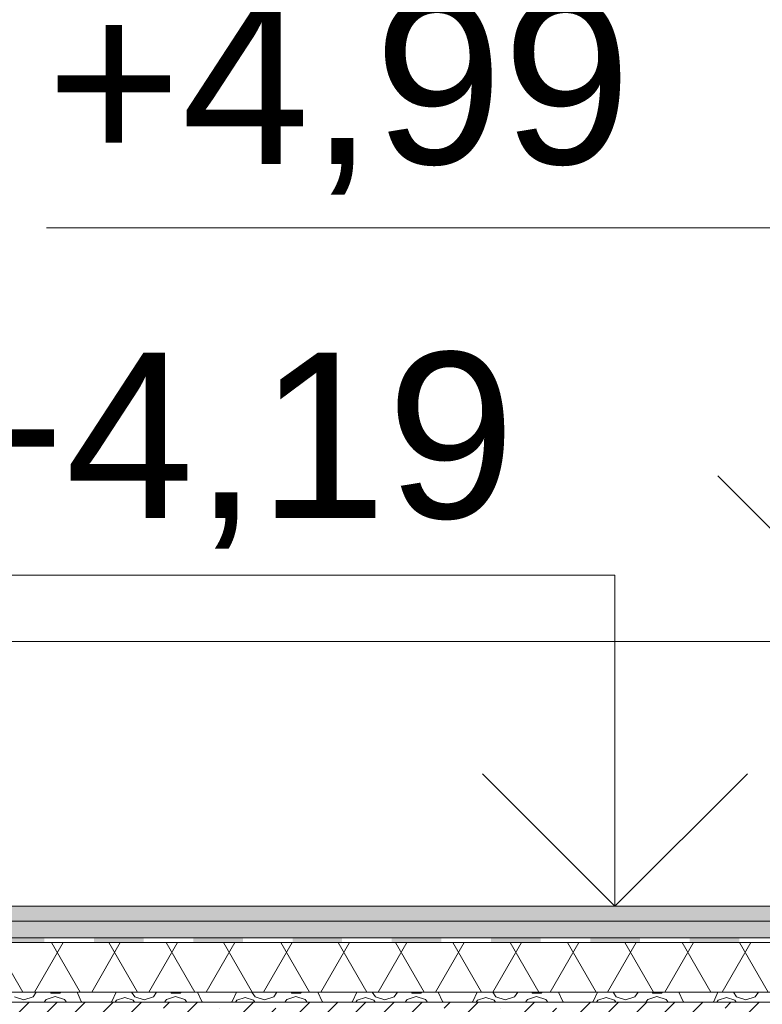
# Model space of a CAD drawing. Header units: millimetres. Extents: x -467606 to 1964440, y -17510 to 201584.
# Tile 18 of 43: x -453824 to -451580, y 3894 to 6868. Entities that reach past the tile are written whole.
import ezdxf

# ---------------------------------------------------------------- set-up
doc = ezdxf.new("R2010")
doc.units = ezdxf.units.MM
doc.header["$MEASUREMENT"] = 0
doc.set_wipeout_variables(frame=1)
doc.linetypes.add('Wipeout_Contour', pattern=[1000, 0, -1000])
for name, color, linetype, lineweight in [('0_Ном._пера__1', 7, 'Continuous', 0), ('АР-Стены_внутренние_пилоны.АР_Ном._пера__1', 7, 'Continuous', 0), ('АР-Чертеж-Размеры.АР_Ном._пера__1', 7, 'Continuous', 0), ('Разрез_Заливки_Ном._пера__1', 7, 'Continuous', 0)]:
    doc.layers.add(name, color=color, linetype=linetype, lineweight=lineweight)
doc.layers.add('АР-Чертеж-Размеры.АР', color=7, linetype='Continuous')
doc.layers.add('Разрез_Заливки', color=7, linetype='Continuous')
doc.styles.add('РЎР“Р•РќР•Р\xa0Р\x98Р\xa0_РЎРўР\x98Р›Р¬_1', font='arial.ttf')
doc.styles.add('РЎР“Р•РќР•Р\xa0Р\x98Р\xa0_РЎРўР\x98Р›Р¬_2', font='arial.ttf')
doc.dimstyles.new('СГЕНЕРИР_СТИЛЬ__7', dxfattribs={"dimtxt": 400, "dimasz": 237.5, "dimexe": 0.18, "dimexo": 2000, "dimgap": 0, "dimtad": 1, "dimlfac": 0.001, "dimzin": 0, "dimdsep": 46, "dimtxsty": 'РЎР“Р•РќР•Р\xa0Р\x98Р\xa0_РЎРўР\x98Р›Р¬_2', "dimblk": 'ARROWHEAD_6', "dimblk1": 'ARROWHEAD_6', "dimblk2": 'ARROWHEAD_6', "dimcen": 0.09, "dimclrd": 7, "dimclre": 7, "dimclrt": 7, "dimadec": 0, "dimazin": 0, "dimtfac": 1, "dimtdec": 4, "dimtmove": 0, "dimatfit": 3, "dimfxl": 1, "dimtolj": 1, "dimtzin": 0, "dimarcsym": 0})
pattern_1 = [(0, (0, 0), (0, 259.80762), [16.25, -133.75]), (0, (75, 129.9), (0, 259.80762), [16.25, -133.75]), (60, (0, 0), (-225, 129.90381), [16.25, -133.75]), (60, (150, 0), (-225, 129.90381), [16.25, -133.75]), (120, (16.25, 0), (225, 129.90381), [16.25, -133.75]), (120, (166.25, 0), (225, 129.90381), [16.25, -133.75]), (0, (0, 25), (0, 50), [0, -50, 0, -75]), (45, (25, 25), (-35.355339, 35.355339), [0, -37.5, 0, -62.5])]

# ---------------------------------------------------------------- blocks, each defined once
blk = doc.blocks.new('*X11')
at = {"layer": 'Разрез_Заливки_Ном._пера__1', "color": 7, "linetype": 'Continuous', "lineweight": 0}
for p, q in [((-453783.9, 3916.6), (-453774.1, 3930)), ((-453731.4, 3930), (-453729, 3927.9)), ((-453729, 3927.9), (-453702.7, 3927.9)), ((-453702.7, 3927.9), (-453700.3, 3930)), ((-453650.5, 3930), (-453638, 3902.6)), ((-453545.5, 3902.6), (-453533, 3930)), ((-453486, 3930), (-453476.2, 3916.6)), ((-453420.1, 3916.6), (-453410.4, 3930)), ((-453367.7, 3930), (-453365.3, 3927.9)), ((-453365.3, 3927.9), (-453339, 3927.9)), ((-453339, 3927.9), (-453336.6, 3930)), ((-453286.8, 3930), (-453274.3, 3902.6)), ((-453181.8, 3902.6), (-453169.3, 3930)), ((-453122.3, 3930), (-453112.5, 3916.6)), ((-453056.4, 3916.6), (-453046.7, 3930)), ((-453004, 3930), (-453001.6, 3927.9)), ((-453001.6, 3927.9), (-452975.3, 3927.9)), ((-452975.3, 3927.9), (-452972.9, 3930)), ((-452923.1, 3930), (-452910.6, 3902.6)), ((-452818.1, 3902.6), (-452805.6, 3930)), ((-452758.6, 3930), (-452748.8, 3916.6)), ((-452692.7, 3916.6), (-452683, 3930)), ((-452640.3, 3930), (-452637.9, 3927.9)), ((-452637.9, 3927.9), (-452611.6, 3927.9)), ((-452611.6, 3927.9), (-452609.2, 3930)), ((-452559.4, 3930), (-452546.9, 3902.6)), ((-452454.4, 3902.6), (-452441.9, 3930)), ((-452394.9, 3930), (-452385.1, 3916.6)), ((-452329, 3916.6), (-452319.3, 3930)), ((-452276.6, 3930), (-452274.1, 3927.9)), ((-452274.1, 3927.9), (-452247.9, 3927.9)), ((-452247.9, 3927.9), (-452245.5, 3930)), ((-452195.7, 3930), (-452183.2, 3902.6)), ((-452090.7, 3902.6), (-452078.2, 3930)), ((-452031.2, 3930), (-452021.4, 3916.6)), ((-451965.3, 3916.6), (-451955.6, 3930)), ((-451912.9, 3930), (-451910.4, 3927.9)), ((-451910.4, 3927.9), (-451884.2, 3927.9)), ((-451884.2, 3927.9), (-451881.7, 3930)), ((-451832, 3930), (-451819.5, 3902.6)), ((-451727, 3902.6), (-451714.4, 3930)), ((-451667.4, 3930), (-451657.7, 3916.6)), ((-451601.6, 3916.6), (-451591.8, 3930)), ((-453839.9, 3916.6), (-453811.9, 3907.5)), ((-453811.9, 3907.5), (-453783.9, 3916.6)), ((-453744.7, 3907.9), (-453750.4, 3900)), ((-453716.9, 3916.9), (-453744.7, 3907.9)), ((-453689.1, 3907.9), (-453716.9, 3916.9)), ((-453683.3, 3900), (-453689.1, 3907.9)), ((-453638, 3902.6), (-453633.9, 3900)), ((-453549.6, 3900), (-453545.5, 3902.6)), ((-453531.7, 3906.2), (-453536.2, 3900)), ((-453506.6, 3914.3), (-453531.7, 3906.2)), ((-453481.6, 3906.2), (-453506.6, 3914.3)), ((-453477.1, 3900), (-453481.6, 3906.2)), ((-453476.2, 3916.6), (-453448.2, 3907.5)), ((-453448.2, 3907.5), (-453420.1, 3916.6)), ((-453381, 3907.9), (-453386.7, 3900)), ((-453353.2, 3916.9), (-453381, 3907.9)), ((-453325.4, 3907.9), (-453353.2, 3916.9)), ((-453319.6, 3900), (-453325.4, 3907.9)), ((-453274.3, 3902.6), (-453270.2, 3900)), ((-453185.9, 3900), (-453181.8, 3902.6)), ((-453168, 3906.2), (-453172.5, 3900)), ((-453142.9, 3914.3), (-453168, 3906.2)), ((-453117.9, 3906.2), (-453142.9, 3914.3)), ((-453113.4, 3900), (-453117.9, 3906.2)), ((-453112.5, 3916.6), (-453084.5, 3907.5)), ((-453084.5, 3907.5), (-453056.4, 3916.6)), ((-453017.3, 3907.9), (-453023, 3900)), ((-452989.5, 3916.9), (-453017.3, 3907.9)), ((-452961.7, 3907.9), (-452989.5, 3916.9)), ((-452955.9, 3900), (-452961.7, 3907.9)), ((-452910.6, 3902.6), (-452906.5, 3900)), ((-452822.1, 3900), (-452818.1, 3902.6)), ((-452804.2, 3906.2), (-452808.8, 3900)), ((-452779.2, 3914.3), (-452804.2, 3906.2)), ((-452754.2, 3906.2), (-452779.2, 3914.3)), ((-452749.7, 3900), (-452754.2, 3906.2)), ((-452748.8, 3916.6), (-452720.8, 3907.5)), ((-452720.8, 3907.5), (-452692.7, 3916.6)), ((-452653.6, 3907.9), (-452659.3, 3900)), ((-452625.8, 3916.9), (-452653.6, 3907.9)), ((-452597.9, 3907.9), (-452625.8, 3916.9)), ((-452592.2, 3900), (-452597.9, 3907.9)), ((-452546.9, 3902.6), (-452542.8, 3900)), ((-452458.4, 3900), (-452454.4, 3902.6)), ((-452440.5, 3906.2), (-452445, 3900)), ((-452415.5, 3914.3), (-452440.5, 3906.2)), ((-452390.5, 3906.2), (-452415.5, 3914.3)), ((-452386, 3900), (-452390.5, 3906.2)), ((-452385.1, 3916.6), (-452357.1, 3907.5)), ((-452357.1, 3907.5), (-452329, 3916.6)), ((-452289.9, 3907.9), (-452295.6, 3900)), ((-452262, 3916.9), (-452289.9, 3907.9)), ((-452234.2, 3907.9), (-452262, 3916.9)), ((-452228.5, 3900), (-452234.2, 3907.9)), ((-452183.2, 3902.6), (-452179.1, 3900)), ((-452094.7, 3900), (-452090.7, 3902.6)), ((-452076.8, 3906.2), (-452081.3, 3900)), ((-452051.8, 3914.3), (-452076.8, 3906.2)), ((-452026.8, 3906.2), (-452051.8, 3914.3)), ((-452022.3, 3900), (-452026.8, 3906.2)), ((-452021.4, 3916.6), (-451993.4, 3907.5)), ((-451993.4, 3907.5), (-451965.3, 3916.6)), ((-451926.1, 3907.9), (-451931.9, 3900)), ((-451898.3, 3916.9), (-451926.1, 3907.9)), ((-451870.5, 3907.9), (-451898.3, 3916.9)), ((-451864.8, 3900), (-451870.5, 3907.9)), ((-451819.5, 3902.6), (-451815.4, 3900)), ((-451731, 3900), (-451727, 3902.6)), ((-451713.1, 3906.2), (-451717.6, 3900)), ((-451688.1, 3914.3), (-451713.1, 3906.2)), ((-451663.1, 3906.2), (-451688.1, 3914.3)), ((-451658.6, 3900), (-451663.1, 3906.2)), ((-451657.7, 3916.6), (-451629.6, 3907.5)), ((-451629.6, 3907.5), (-451601.6, 3916.6))]:
    blk.add_line(p, q, dxfattribs=at)
blk = doc.blocks.new('Штриховка_5_3', base_point=(0, 0))
at = {"color": 254, "linetype": 'Wipeout_Contour', "lineweight": 0, "ltscale": 1815908.31883856}
blk.add_wipeout([(-457815.1, 3900), (-450105.3, 3900), (-450105.3, 3930), (-457815.1, 3930)], dxfattribs=at).dxf.layer = 'Разрез_Заливки'
at = {"layer": 'Разрез_Заливки_Ном._пера__1', "color": 7, "linetype": 'Continuous', "lineweight": 0, "flags": 128}
blk.add_lwpolyline([(-457815.1, 3900), (-450105.3, 3900), (-450105.3, 3930), (-457815.1, 3930)], close=True, dxfattribs=at)
at = {"layer": 'Разрез_Заливки_Ном._пера__1', "color": 7, "linetype": 'Continuous', "lineweight": 0}
blk.add_blockref('*X11', (0, 0), dxfattribs=at)
blk = doc.blocks.new('*X23')
at = {"layer": 'Разрез_Заливки', "linetype": 'Continuous', "lineweight": 0, "true_color": 0x000000}
for points in [[(-453749.8, 4095), (-453899.8, 4095), (-453899.8, 4080), (-453749.8, 4080)], [(-453449.8, 4095), (-453599.8, 4095), (-453599.8, 4080), (-453449.8, 4080)], [(-453149.8, 4095), (-453299.8, 4095), (-453299.8, 4080), (-453149.8, 4080)], [(-452849.8, 4095), (-452999.8, 4095), (-452999.8, 4080), (-452849.8, 4080)], [(-452549.8, 4095), (-452699.8, 4095), (-452699.8, 4080), (-452549.8, 4080)], [(-452249.8, 4095), (-452399.8, 4095), (-452399.8, 4080), (-452249.8, 4080)], [(-451949.8, 4095), (-452099.8, 4095), (-452099.8, 4080), (-451949.8, 4080)], [(-451649.8, 4095), (-451799.8, 4095), (-451799.8, 4080), (-451649.8, 4080)]]:
    blk.add_hatch(color=18, dxfattribs=at).paths.add_polyline_path(points)
blk = doc.blocks.new('Штриховка_11_3', base_point=(0, 0))
at = {"color": 254, "linetype": 'Wipeout_Contour', "lineweight": 0, "ltscale": 1815614.411783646}
blk.add_wipeout([(-457665.1, 4080), (-450105.3, 4080), (-450105.3, 4095), (-457665.1, 4095)], dxfattribs=at).dxf.layer = 'Разрез_Заливки'
at = {"layer": 'Разрез_Заливки_Ном._пера__1', "color": 7, "linetype": 'Continuous', "lineweight": 0, "flags": 128}
blk.add_lwpolyline([(-457665.1, 4080), (-450105.3, 4080), (-450105.3, 4095), (-457665.1, 4095)], close=True, dxfattribs=at)
at = {"layer": 'Разрез_Заливки_Ном._пера__1', "color": 7, "linetype": 'Continuous', "lineweight": 0}
blk.add_blockref('*X23', (0, 0), dxfattribs=at)
blk = doc.blocks.new('*D301')
at = {"layer": 'АР-Чертеж-Размеры.АР_Ном._пера__1', "color": 7, "linetype": 'Continuous', "lineweight": 0, "transparency": 16777216}
for p, q in [((-465214, 60060), (-465214, 60247.5)), ((-465089, 59935), (-465339, 60185)), ((-449955.3, 60060), (-465448.4, 60060)), ((-465214, 349.8), (-465214, 60060)), ((-465339, 474.8), (-465089, 224.8)), ((-464979.6, 349.8), (-465448.4, 349.8)), ((-465214, 162.3), (-465214, 349.8))]:
    blk.add_line(p, q, dxfattribs=at)
at = {"layer": 'АР-Чертеж-Размеры.АР_Ном._пера__1', "color": 7, "lineweight": 0, "transparency": 16777216, "insert": (-465294, 29518.5), "char_height": 400, "attachment_point": 7, "rotation": 90, "style": 'РЎР“Р•РќР•Р\xa0Р\x98Р\xa0_РЎРўР\x98Р›Р¬_2'}
blk.add_mtext('\\A1;{\\pql;\\fArial|b0|i0|c204|p0;\\W1.000000;59,71}', dxfattribs=at)
blk = doc.blocks.new('ARROWHEAD_6')
at = {"color": 0, "linetype": 'Continuous', "lineweight": 0}
for p, q in [((-0.5, -0.5), (0.5, 0.5)), ((0, 0), (-1, 0))]:
    blk.add_line(p, q, dxfattribs=at)
blk = doc.blocks.new('Линейный Размер_28_3', base_point=(-451214.6, 4990))
at = {"layer": 'АР-Чертеж-Размеры.АР_Ном._пера__1', "color": 7, "linetype": 'Continuous', "lineweight": 0}
for p, q in [((-451214.6, 6240), (-453743.4, 6240)), ((-451214.6, 4990), (-451214.6, 6240)), ((-451214.6, 4990), (-451714.6, 5490)), ((-450714.6, 5490), (-451214.6, 4990)), ((-451214.6, 4990), (-451589.6, 4990)), ((-451214.6, 4990), (-450839.6, 4990))]:
    blk.add_line(p, q, dxfattribs=at)
at = {"layer": 'АР-Чертеж-Размеры.АР_Ном._пера__1', "color": 7, "lineweight": 0, "insert": (-453743.4, 6340), "char_height": 500, "attachment_point": 7, "style": 'РЎР“Р•РќР•Р\xa0Р\x98Р\xa0_РЎРўР\x98Р›Р¬_1'}
blk.add_mtext('\\A1;{\\pql;\\fArial|b0|i0|c204|p0;\\W1.000000;+4,99}', dxfattribs=at)
blk = doc.blocks.new('Линейный Размер_45_3', base_point=(-452025.2, 4190))
at = {"layer": 'АР-Чертеж-Размеры.АР_Ном._пера__1', "color": 7, "linetype": 'Continuous', "lineweight": 0}
for p, q in [((-452025.2, 5190), (-454093.9, 5190)), ((-452025.2, 4190), (-452025.2, 5190)), ((-452025.2, 4190), (-452425.2, 4590)), ((-451625.2, 4590), (-452025.2, 4190)), ((-452025.2, 4190), (-452325.2, 4190)), ((-452025.2, 4190), (-451725.2, 4190))]:
    blk.add_line(p, q, dxfattribs=at)
at = {"layer": 'АР-Чертеж-Размеры.АР_Ном._пера__1', "color": 7, "lineweight": 0, "insert": (-454093.9, 5270), "char_height": 500, "attachment_point": 7, "style": 'РЎР“Р•РќР•Р\xa0Р\x98Р\xa0_РЎРўР\x98Р›Р¬_1'}
blk.add_mtext('\\A1;{\\pql;\\fArial|b0|i0|c204|p0;\\W1.000000;+4,19}', dxfattribs=at)

msp = doc.modelspace()

# ---------------------------------------------------------------- linework, layer by layer
at = {"layer": '0_Ном._пера__1', "color": 7, "linetype": 'Continuous', "lineweight": 0, "flags": 128}
msp.add_lwpolyline([(-457665.093, 4190), (-450206.301, 4190), (-450206.301, 4990), (-457665.093, 4990)], close=True, dxfattribs=at)

# ---------------------------------------------------------------- block references
at = {"layer": 'АР-Чертеж-Размеры.АР', "color": 7, "linetype": 'Continuous', "lineweight": 0}
msp.add_blockref('Линейный Размер_28_3', (-451214.649, 4990), dxfattribs=at)

# ---------------------------------------------------------------- wipeouts: each hides what was drawn before it
at = {"color": 254, "linetype": 'Wipeout_Contour', "lineweight": 0, "ltscale": 1815615.589996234}
msp.add_wipeout([(-457665.093, 4095), (-450105.3, 4095), (-450105.301, 4145), (-457665.093, 4145)], dxfattribs=at).dxf.layer = 'Разрез_Заливки'
at = {"color": 254, "linetype": 'Wipeout_Contour', "lineweight": 0, "ltscale": 1815911.483104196}
msp.add_wipeout([(-457815.093, 3930), (-450105.301, 3930), (-450105.301, 4080), (-457815.093, 4080)], dxfattribs=at).dxf.layer = 'Разрез_Заливки'

# ---------------------------------------------------------------- next in the draw order: hatches: boundary and pattern name
at = {"layer": 'Разрез_Заливки_Ном._пера__1', "linetype": 'Continuous', "lineweight": 0}
h = msp.add_hatch(dxfattribs=at)
h.set_pattern_fill('01_ЦП_СТЯЖКА_1_20_0003', style=0, pattern_type=2)
h.set_pattern_definition(pattern_1)
h.paths.add_polyline_path([(-457665.093, 4095), (-450105.3, 4095), (-450105.301, 4145), (-457665.093, 4145)])
h = msp.add_hatch(dxfattribs=at)
h.set_pattern_fill('ИЗОЛЯЦИЯ_02_0003', style=0, pattern_type=2)
h.set_pattern_definition([(60, (0, 0), (-129.90381, 75), []), (120, (0, 0), (129.90381, 75), [])])
h.paths.add_polyline_path([(-457815.093, 3930), (-450105.301, 3930), (-450105.301, 4080), (-457815.093, 4080)])

# ---------------------------------------------------------------- next in the draw order: linework, layer by layer
at = {"layer": 'Разрез_Заливки_Ном._пера__1', "color": 7, "linetype": 'Continuous', "lineweight": 0, "flags": 128}
msp.add_lwpolyline([(-457665.093, 4095), (-450105.3, 4095), (-450105.301, 4145), (-457665.093, 4145)], close=True, dxfattribs=at)

# ---------------------------------------------------------------- next in the draw order: block references
at = {"layer": 'Разрез_Заливки_Ном._пера__1', "color": 7, "linetype": 'Continuous', "lineweight": 0}
for name in ['Штриховка_11_3', 'Штриховка_5_3']:
    msp.add_blockref(name, (0, 0), dxfattribs=at)

# ---------------------------------------------------------------- next in the draw order: wipeouts: each hides what was drawn before it
at = {"color": 254, "linetype": 'Wipeout_Contour', "lineweight": 0, "ltscale": 1815617.326717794}
msp.add_wipeout([(-457665.094, 4145), (-450105.301, 4145), (-450105.302, 4190), (-457665.094, 4190)], dxfattribs=at).dxf.layer = 'Разрез_Заливки'

# ---------------------------------------------------------------- next in the draw order: hatches: boundary and pattern name
at = {"layer": 'АР-Стены_внутренние_пилоны.АР_Ном._пера__1', "linetype": 'Continuous', "lineweight": 0}
h = msp.add_hatch(dxfattribs=at)
h.set_pattern_fill('ЖЕЛЕЗОБЕТОН__PROJECT__0003', style=0, pattern_type=2)
h.set_pattern_definition([(45, (0, 0), (-84.852814, 84.852814), []), (45, (-42.43, 42.43), (-84.852814, 84.852814), [90, -30, 0, -30])])
h.paths.add_polyline_path([(-457815.093, 3700), (-457815.093, 3900), (-449955.301, 3900), (-449955.301, 3700)])
at = {"layer": 'Разрез_Заливки_Ном._пера__1', "linetype": 'Continuous', "lineweight": 0}
h = msp.add_hatch(dxfattribs=at)
h.set_pattern_fill('01_ЦП_СТЯЖКА_1_20_0003', style=0, pattern_type=2)
h.set_pattern_definition(pattern_1)
h.paths.add_polyline_path([(-457665.094, 4145), (-450105.301, 4145), (-450105.302, 4190), (-457665.094, 4190)])

# ---------------------------------------------------------------- next in the draw order: linework, layer by layer
at = {"layer": 'АР-Стены_внутренние_пилоны.АР_Ном._пера__1', "color": 7, "linetype": 'Continuous', "lineweight": 0, "flags": 128}
msp.add_lwpolyline([(-457815.093, 3700), (-457815.093, 3900), (-449955.301, 3900), (-449955.301, 3700)], close=True, dxfattribs=at)
at = {"layer": 'Разрез_Заливки_Ном._пера__1', "color": 7, "linetype": 'Continuous', "lineweight": 0, "flags": 128}
msp.add_lwpolyline([(-457665.094, 4145), (-450105.301, 4145), (-450105.302, 4190), (-457665.094, 4190)], close=True, dxfattribs=at)

# ---------------------------------------------------------------- next in the draw order: block references
at = {"layer": 'АР-Чертеж-Размеры.АР', "color": 7, "linetype": 'Continuous', "lineweight": 0}
msp.add_blockref('Линейный Размер_45_3', (-452025.211, 4190), dxfattribs=at)

# ---------------------------------------------------------------- next in the draw order: dimensions: what is measured, and where the dimension line sits
dim = msp.add_linear_dim(base=(-465213.993, 60060), p1=(-465598.755, 349.782), p2=(-449755.323, 60060), angle=90, dimstyle='СГЕНЕРИР_СТИЛЬ__7', dxfattribs=at)
dim.commit()
dim.dimension.update_dxf_attribs({"geometry": '*D301', "text_midpoint": (-465493.993, 30188.545), "dimtype": 160, "text_rotation": 90})

doc.saveas('drawing.dxf')
